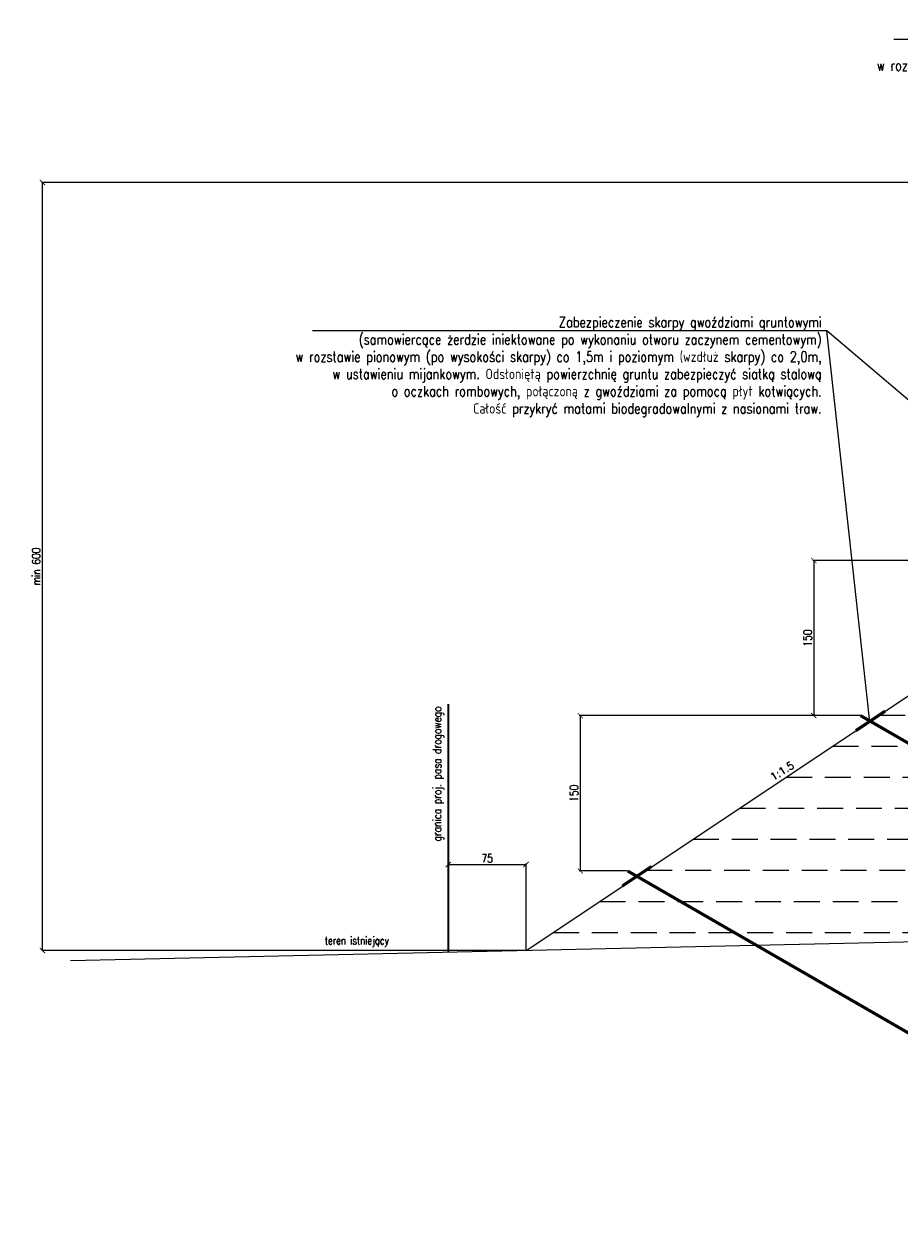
# Model space of a CAD drawing. Header units: metres. Extents: x 6562771 to 6588056, y 5578696 to 5586100.
# Tile 21 of 32: x 6573970 to 6574815, y 5579791 to 5580939. Entities that reach past the tile are written whole.
import ezdxf
from ezdxf import colors
from ezdxf.entities.mleader import LeaderData, LeaderLine
from ezdxf.enums import TextEntityAlignment as Align
from ezdxf.math import Vec2, Vec3

# ---------------------------------------------------------------- set-up
doc = ezdxf.new("R2010")
doc.units = ezdxf.units.M
doc.linetypes.add('HIDDEN', pattern=[0.375, 0.25, -0.125])
for name, color, linetype in [('0_50', 3, 'Continuous'), ('pkonstr-0_50', 3, 'Continuous'), ('pkonstr-istn', 14, 'Continuous'), ('pkonstr-opisy', 2, 'Continuous'), ('pkonstr-wymiary', 1, 'Continuous')]:
    doc.layers.add(name, color=color, linetype=linetype)
doc.styles.add('2mm', font='simplex', dxfattribs={"height": 2})
doc.styles.add('Opisy', font='simplex.shx', dxfattribs={"width": 0.8})
doc.styles.add('wymiary', font='simplex.shx', dxfattribs={"width": 0.8})
doc.styles.add('† PF †', font='simplex.shx', dxfattribs={"width": 0.8})
doc.dimstyles.new('ddd$0', dxfattribs={"dimtxt": 8, "dimasz": 5, "dimexe": 0.5, "dimexo": 1, "dimgap": 2, "dimtad": 1, "dimdec": 0, "dimzin": 0, "dimdsep": 46, "dimtxsty": 'wymiary', "dimblk": 'ARCHTICK', "dimcen": 0, "dimclrd": 256, "dimclre": 256, "dimclrt": 256, "dimadec": 0, "dimazin": 0, "dimtfac": 1, "dimtdec": 0, "dimtmove": 1, "dimatfit": 3, "dimldrblk": 'DOT', "dimfxl": 1, "dimtolj": 1, "dimtzin": 0, "dimlwd": -1, "dimlwe": -1, "dimarcsym": 0})
doc.dimstyles.new('szczegoly-1-20', dxfattribs={"dimtxt": 4, "dimasz": 2, "dimexe": 1, "dimexo": 2.5, "dimgap": 0.5, "dimtad": 1, "dimdec": 0, "dimzin": 0, "dimdsep": 46, "dimtxsty": 'wymiary', "dimblk": 'ARCHTICK', "dimcen": 0, "dimclrd": 256, "dimclre": 256, "dimclrt": 256, "dimadec": 0, "dimazin": 0, "dimtfac": 1, "dimtdec": 0, "dimtmove": 1, "dimatfit": 3, "dimldrblk": 'ARCHTICK', "dimfxl": 1, "dimtolj": 1, "dimtzin": 0, "dimlwd": -1, "dimlwe": -1, "dimarcsym": 0})

# ---------------------------------------------------------------- blocks, each defined once
blk = doc.blocks.new('_ArchTick')
at = {"color": 0, "linetype": 'ByBlock', "const_width": 0.15}
blk.add_lwpolyline([(-0.5, -0.5), (0.5, 0.5)], dxfattribs=at)
blk = doc.blocks.new('*D265')
at = {"layer": 'Defpoints', "color": 0, "transparency": 16777216}
for p in [(6574455.1, 5580127.3), (6574380.1, 5580113.7), (6574455.1, 5580044.2)]:
    blk.add_point(p, dxfattribs=at)
at = {"layer": 'pkonstr-wymiary', "transparency": 16777216}
for p, q in [((6574380.1, 5580114.2), (6574380.1, 5580128.3)), ((6574455.1, 5580044.7), (6574455.1, 5580128.3))]:
    blk.add_line(p, q, dxfattribs=at)
at = {"layer": 'pkonstr-wymiary', "lineweight": 0, "transparency": 16777216}
blk.add_line((6574380.1, 5580127.3), (6574455.1, 5580127.3), dxfattribs=at)
at = {"layer": 'pkonstr-wymiary', "lineweight": 0, "transparency": 16777216, "xscale": 5, "yscale": 5, "zscale": 5, "rotation": 180}
blk.add_blockref('_ArchTick', (6574380.1, 5580127.3), dxfattribs=at)
at = {"layer": 'pkonstr-wymiary', "lineweight": 0, "transparency": 16777216, "xscale": 5, "yscale": 5, "zscale": 5}
blk.add_blockref('_ArchTick', (6574455.1, 5580127.3), dxfattribs=at)
at = {"layer": 'pkonstr-wymiary', "transparency": 16777216, "insert": (6574417.6, 5580133.3), "char_height": 8, "attachment_point": 5, "style": 'wymiary'}
blk.add_mtext('\\A1;75', dxfattribs=at)
blk = doc.blocks.new('_None')
blk = doc.blocks.new('*D279')
at = {"layer": 'Defpoints', "color": 0, "transparency": 16777216}
for p in [(6573988.1, 5580786.1), (6575407.4, 5580786.1), (6574455.1, 5580044.2)]:
    blk.add_point(p, dxfattribs=at)
at = {"layer": 'pkonstr-wymiary', "transparency": 16777216}
for p, q in [((6575406.4, 5580786.1), (6573987.6, 5580786.1)), ((6573988.1, 5580044.2), (6573988.1, 5580786.1)), ((6574454.1, 5580044.2), (6573987.6, 5580044.2))]:
    blk.add_line(p, q, dxfattribs=at)
at = {"layer": 'pkonstr-wymiary', "transparency": 16777216, "xscale": 5, "yscale": 5, "zscale": 5}
for p, rotation in [((6573988.1, 5580786.1), 90), ((6573988.1, 5580044.2), 270)]:
    blk.add_blockref('_ArchTick', p, dxfattribs=dict(at, rotation=rotation))
at = {"layer": 'pkonstr-wymiary', "transparency": 16777216, "insert": (6573982.1, 5580415.2), "char_height": 8, "attachment_point": 5, "rotation": 90, "style": 'wymiary'}
blk.add_mtext('\\A1;min 600', dxfattribs=at)
blk = doc.blocks.new('_Dot')
at = {"color": 0, "linetype": 'ByBlock', "lineweight": -2}
blk.add_line((-0.5, 0), (-1, 0), dxfattribs=at)
at = {"color": 0, "linetype": 'ByBlock', "const_width": 0.5}
blk.add_lwpolyline([(-0.25, 0, 1), (0.25, 0, 1)], format="xyb", close=True, dxfattribs=at)
blk = doc.blocks.new('*D329')
at = {"layer": 'Defpoints', "color": 0, "transparency": 16777216}
for p in [(6574778.2, 5580271.1), (6574507.5, 5580121.1), (6574553.2, 5580121.1)]:
    blk.add_point(p, dxfattribs=at)
at = {"layer": 'pkonstr-wymiary', "transparency": 16777216}
for p, q in [((6574777.7, 5580271.1), (6574506.5, 5580271.1)), ((6574552.7, 5580121.1), (6574506.5, 5580121.1))]:
    blk.add_line(p, q, dxfattribs=at)
at = {"layer": 'pkonstr-wymiary', "lineweight": 0, "transparency": 16777216}
blk.add_line((6574507.5, 5580271.1), (6574507.5, 5580121.1), dxfattribs=at)
at = {"layer": 'pkonstr-wymiary', "lineweight": 0, "transparency": 16777216, "xscale": 5, "yscale": 5, "zscale": 5}
for p, rotation in [((6574507.5, 5580271.1), 90), ((6574507.5, 5580121.1), 270)]:
    blk.add_blockref('_ArchTick', p, dxfattribs=dict(at, rotation=rotation))
at = {"layer": 'pkonstr-wymiary', "transparency": 16777216, "insert": (6574501.5, 5580196.1), "char_height": 8, "attachment_point": 5, "rotation": 90, "style": 'wymiary'}
blk.add_mtext('\\A1;150', dxfattribs=at)
blk = doc.blocks.new('*D315')
at = {"layer": 'Defpoints', "color": 0, "transparency": 16777216}
for p in [(6575003.7, 5580421.1), (6574733, 5580271.1), (6574778.7, 5580271.1)]:
    blk.add_point(p, dxfattribs=at)
at = {"layer": 'pkonstr-wymiary', "transparency": 16777216}
for p, q in [((6575003.2, 5580421.1), (6574732, 5580421.1)), ((6574778.2, 5580271.1), (6574732, 5580271.1))]:
    blk.add_line(p, q, dxfattribs=at)
at = {"layer": 'pkonstr-wymiary', "lineweight": 0, "transparency": 16777216}
blk.add_line((6574733, 5580421.1), (6574733, 5580271.1), dxfattribs=at)
at = {"layer": 'pkonstr-wymiary', "lineweight": 0, "transparency": 16777216, "xscale": 5, "yscale": 5, "zscale": 5}
for p, rotation in [((6574733, 5580421.1), 90), ((6574733, 5580271.1), 270)]:
    blk.add_blockref('_ArchTick', p, dxfattribs=dict(at, rotation=rotation))
at = {"layer": 'pkonstr-wymiary', "transparency": 16777216, "insert": (6574727, 5580346.1), "char_height": 8, "attachment_point": 5, "rotation": 90, "style": 'wymiary'}
blk.add_mtext('\\A1;150', dxfattribs=at)

msp = doc.modelspace()

# ---------------------------------------------------------------- linework, layer by layer
at = {"layer": '0_50', "color": 7, "linetype": 'HIDDEN', "ltscale": 100}
for points in [[(6574796.3, 5580271.7), (6575407.1, 5580271.7)], [(6574751.3, 5580241.7), (6575407.1, 5580241.7)], [(6574706.3, 5580211.7), (6575407.1, 5580211.7)], [(6574661.3, 5580181.7), (6575307.1, 5580181.7)], [(6574616.3, 5580151.7), (6575307.1, 5580151.7)], [(6574571.3, 5580121.7), (6575207.1, 5580121.7)], [(6574526.3, 5580091.7), (6575207.1, 5580091.7)], [(6574481.3, 5580061.7), (6575207.1, 5580061.7)]]:
    msp.add_lwpolyline(points, dxfattribs=at)
at = {"layer": 'pkonstr-0_50'}
msp.add_lwpolyline([(6574455.1, 5580044.2), (6575099.9, 5580474.1), (6575249.9, 5580486.1), (6575699.9, 5580786.1)], dxfattribs=at)
at = {"layer": 'pkonstr-0_50', "color": 4, "const_width": 2, "flags": 128}
msp.add_lwpolyline([(6574380.1, 5580042.6), (6574380.1, 5580282.3)], dxfattribs=at)
at = {"layer": 'pkonstr-0_50', "const_width": 3, "flags": 128}
for points in [[(6574773.6, 5580256.6), (6574801.8, 5580275.4)], [(6574778.2, 5580271.1), (6575470.6, 5579871.3)], [(6574548.1, 5580106.6), (6574576.3, 5580125.4)], [(6574553.2, 5580121.1), (6575072.8, 5579821.1)]]:
    msp.add_lwpolyline(points, dxfattribs=at)
at = {"layer": 'pkonstr-istn', "flags": 128}
msp.add_lwpolyline([(6577912.5, 5580249), (6577912.5, 5580249), (6577110.1, 5580783.9), (6576950.1, 5580793.5), (6576600.1, 5580800.6), (6576250.1, 5580793.5), (6576107.1, 5580784.5), (6575107.1, 5580058.8), (6574015.3, 5580034.4)], dxfattribs=at)
at = {"layer": 'pkonstr-opisy'}
msp.add_lwpolyline([(6574787.1, 5580265.1), (6574745.6, 5580642.9)], dxfattribs=at)

# ---------------------------------------------------------------- texts
at = {"layer": 'pkonstr-opisy', "style": 'Opisy', "width": 0.8}
msp.add_text('granica proj. pasa drogowego', height=8, rotation=90, dxfattribs=at).set_placement((6574375.6, 5580280), align=Align.BOTTOM_RIGHT)
at = {"layer": 'pkonstr-opisy', "style": '2mm'}
msp.add_text('1:1.5', height=7.2, rotation=32.2819, dxfattribs=at).set_placement((6574705.5, 5580212.8), align=Align.BOTTOM_CENTER)
at = {"layer": 'pkonstr-opisy', "style": 'Opisy', "width": 0.8}
msp.add_text('teren istniejący', height=7.5, rotation=0, dxfattribs=at).set_placement((6574260.7, 5580050.1))

# ---------------------------------------------------------------- dimensions: what is measured, and where the dimension line sits
at = {"layer": 'pkonstr-wymiary'}
dim = msp.add_linear_dim(base=(6573988.1, 5580786.1), p1=(6574455.1, 5580044.2), p2=(6575407.4, 5580786.1), angle=90, text='min 600', dimstyle='ddd$0', dxfattribs=at)
dim.commit()
dim.dimension.update_dxf_attribs({"geometry": '*D279', "text_midpoint": (6573982.1, 5580415.2)})
for base, p1, p2, picture, middle in [((6574733, 5580271.1), (6575003.7, 5580421.1), (6574778.7, 5580271.1), '*D315', (6574727, 5580346.1)), ((6574507.5, 5580121.1), (6574778.2, 5580271.1), (6574553.2, 5580121.1), '*D329', (6574501.5, 5580196.1))]:
    dim = msp.add_linear_dim(base=base, p1=p1, p2=p2, angle=90, dimstyle='szczegoly-1-20', override={"dimtxt": 8, "dimasz": 5, "dimexo": 0.5, "dimgap": 2, "dimlwd": 0}, dxfattribs=at)
    dim.commit()
    dim.dimension.update_dxf_attribs({"geometry": picture, "text_midpoint": middle})
dim = msp.add_linear_dim(base=(6574455.1, 5580127.3), p1=(6574380.1, 5580113.7), p2=(6574455.1, 5580044.2), dimstyle='szczegoly-1-20', override={"dimtxt": 8, "dimasz": 5, "dimexo": 0.5, "dimgap": 2, "dimlwd": 0}, dxfattribs=at)
dim.commit()
dim.dimension.update_dxf_attribs({"geometry": '*D265', "text_midpoint": (6574417.6, 5580133.3)})

# ---------------------------------------------------------------- leaders
at = {"layer": 'pkonstr-opisy'}
ml = msp.add_multileader_mtext('Standard', dxfattribs=at)
ml.set_content('Zabezpieczenie skarpy gwoździami gruntowymi\\P(samowiercące żerdzie iniektowane po wykonaniu otworu zaczynem cementowym)\\Pw rozstawie pionowym (po wysokości skarpy) co 1,5m i poziomym (wzdłuż skarpy) co 2,0m,\\Pw ustawieniu mijankowym. Odsłoniętą powierzchnię gruntu zabezpieczyć siatką stalową\\Po oczkach rombowych, połączoną z gwoździami za pomocą płyt kotwiących.\\PCałość przykryć matami biodegradowalnymi z nasionami traw. ', color=256, style='† PF †')
ml.set_leader_properties()
ml.set_arrow_properties(name='NONE')
ml.build(insert=Vec2(0, 0))
ml.multileader.update_dxf_attribs({"has_dogleg": 0, "text_left_attachment_type": 6, "text_right_attachment_type": 6, "dogleg_length": 0, "arrow_head_size": 10})
ctx = ml.context
ctx.base_point, ctx.char_height, ctx.arrow_head_size, ctx.landing_gap_size, ctx.plane_origin, ctx.plane_x_axis, ctx.plane_y_axis = Vec3(6574717.6, 5580924.1), 10, 10, 5, Vec3(6575555.5, 5580875.6), Vec3(1, -0.000003), Vec3(0.000003, 1)
ctx.left_attachment, ctx.right_attachment, ctx.text_align_type = 6, 6, 2
notes = []
notes.append((ctx, [(0, (1, 1, 0), (6575307, 5580924.1), (-0.846626, 0.532189), 0, [(0, [(6575594.9, 5580715.1)], 0, [])])]))
ctx.mtext.insert, ctx.mtext.text_direction, ctx.mtext.rotation, ctx.mtext.alignment, ctx.mtext.flow_direction = Vec3(6575302, 5580937.4), Vec3(1, -0.000003), 6.283182, 3, 5
ml = msp.add_multileader_mtext('Standard', dxfattribs=at)
ml.set_content('Zabezpieczenie skarpy gwoździami gruntowymi\\P(samowiercące żerdzie iniektowane po wykonaniu otworu zaczynem cementowym)\\Pw rozstawie pionowym (po wysokości skarpy) co 1,5m i poziomym (wzdłuż skarpy) co 2,0m,\\Pw ustawieniu mijankowym. Odsłoniętą powierzchnię gruntu zabezpieczyć siatką stalową\\Po oczkach rombowych, połączoną z gwoździami za pomocą płyt kotwiących.\\PCałość przykryć matami biodegradowalnymi z nasionami traw. ', color=256, style='† PF †')
ml.set_leader_properties()
ml.set_arrow_properties(name='NONE')
ml.build(insert=Vec2(0, 0))
ml.multileader.update_dxf_attribs({"has_dogleg": 0, "text_left_attachment_type": 6, "text_right_attachment_type": 6, "dogleg_length": 0, "arrow_head_size": 10})
ctx = ml.context
ctx.base_point, ctx.char_height, ctx.arrow_head_size, ctx.landing_gap_size, ctx.plane_origin, ctx.plane_x_axis, ctx.plane_y_axis = Vec3(6574156.1, 5580642.9), 10, 10, 5, Vec3(6574994, 5580594.4), Vec3(1, -0.000003), Vec3(0.000003, 1)
ctx.left_attachment, ctx.right_attachment, ctx.text_align_type = 6, 6, 2
notes.append((ctx, [(0, (1, 1, 0), (6574745.6, 5580642.9), (-0.846626, 0.532189), 0, [(0, [(6575013.7, 5580415.1)], 0, [])])]))
ctx.mtext.insert, ctx.mtext.text_direction, ctx.mtext.rotation, ctx.mtext.alignment, ctx.mtext.flow_direction = Vec3(6574740.6, 5580656.2), Vec3(1, -0.000003), 6.283182, 3, 5
for ctx, leaders in notes:
    for number, flags, end, landing, length, lines in leaders:
        leader = LeaderData()
        leader.index, (leader.has_last_leader_line, leader.has_dogleg_vector, leader.attachment_direction) = number, flags
        leader.last_leader_point, leader.dogleg_vector, leader.dogleg_length = Vec3(end), Vec3(landing), length
        for number, points, colour, breaks in lines:
            line = LeaderLine()
            line.index, line.vertices, line.color, line.breaks = number, Vec3.list(points), colors.encode_raw_color(colour), breaks
            leader.lines.append(line)
        ctx.leaders.append(leader)

doc.saveas('drawing.dxf')
